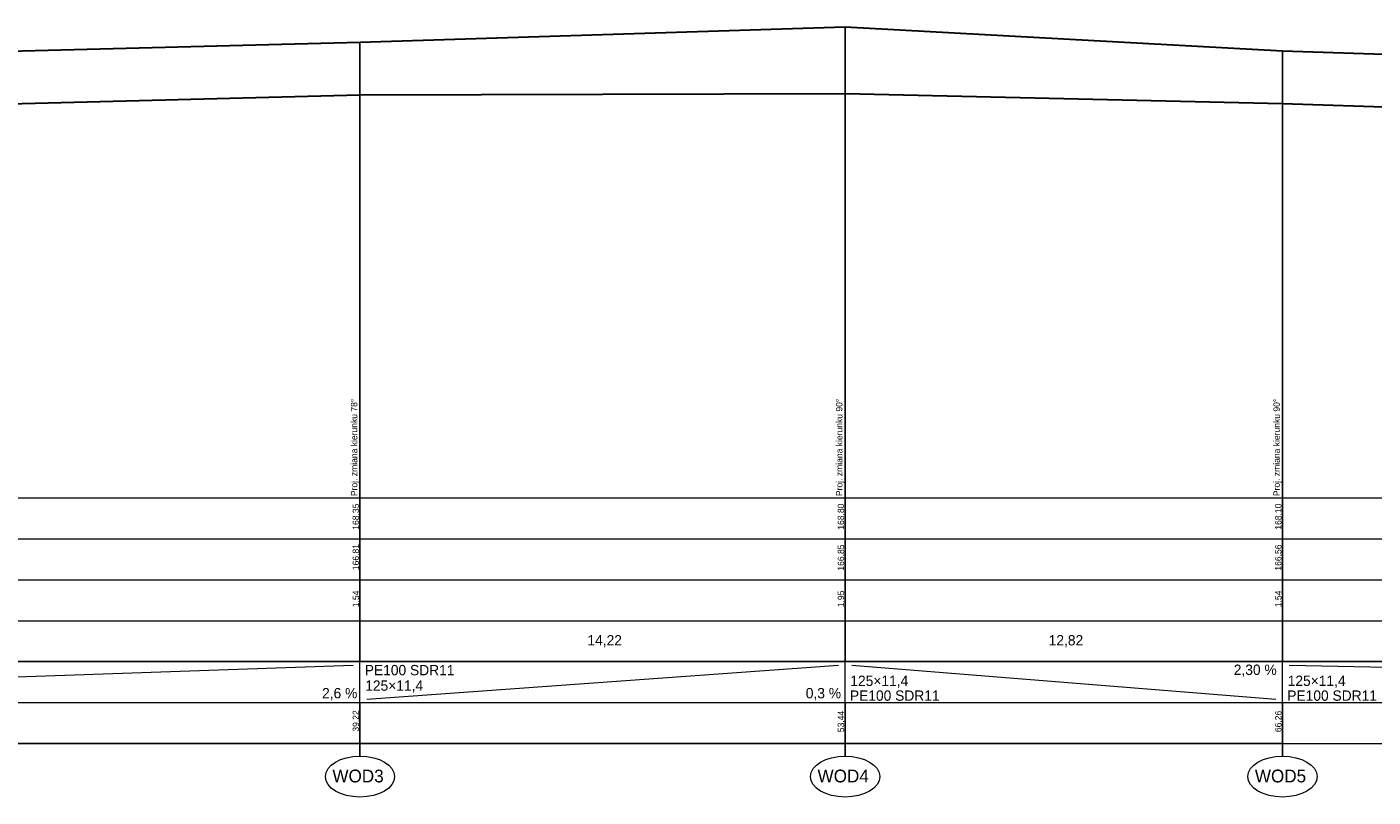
# Model space of a CAD drawing. Header units: inches. Extents: x 0 to 185929, y -58770 to -34318.
# Tile 2 of 5: x 39458 to 78915, y -58769 to -36200. Entities that reach past the tile are written whole.
import ezdxf
from ezdxf.lldxf.tags import DXFTag

# ---------------------------------------------------------------- set-up
doc = ezdxf.new("R2010")
doc.units = ezdxf.units.IN
doc.header["$MEASUREMENT"] = 0
for name, color, linetype in [('IS_Kolizje_-_opisy', 7, 'SOLID'), ('IS_Sieci_na_profilu', 7, 'SOLID'), ('IS_Tabelka_profilu', 7, 'SOLID'), ('IS_Tabelka_profilu_-_opisy', 7, 'SOLID'), ('IS_Teren_proj', 8, 'SOLID')]:
    doc.layers.add(name, color=color, linetype=linetype)
tags = doc.linetypes.add('SOLID', pattern=[10, 10, 0]).pattern_tags.tags
tags[6:7] = [DXFTag(74, 4), DXFTag(75, 0), DXFTag(340, '0'), DXFTag(46, 0.0), DXFTag(50, 0.0), DXFTag(44, 0.0), DXFTag(45, 0.0)]
tags[4:5] = [DXFTag(74, 4), DXFTag(75, 0), DXFTag(340, '0'), DXFTag(46, 0.0), DXFTag(50, 0.0), DXFTag(44, 0.0), DXFTag(45, 0.0)]

msp = doc.modelspace()

# ---------------------------------------------------------------- linework, layer by layer
at = {"layer": 'IS_Sieci_na_profilu', "color": 5, "lineweight": 30, "ltscale": 10}
for p, q in [((20000, -38945), (49220, -38190)), ((49221, -38190), (63440, -38150)), ((63440, -38150), (76260, -38440)), ((76260, -38440), (121120, -39940))]:
    msp.add_line(p, q, dxfattribs=at)
at = {"layer": 'IS_Tabelka_profilu', "lineweight": 9, "ltscale": 10}
for p, q in [((63440, -36200), (63440, -50000)), ((63440, -50000), (63440, -36200)), ((49220, -36650), (49220, -50000)), ((49220, -50000), (49220, -36650)), ((76260, -36900), (76260, -50000)), ((76260, -50000), (76260, -36900)), ((49220, -50000), (49220, -48800)), ((63440, -50000), (63440, -48800)), ((76260, -50000), (76260, -48800)), ((20000, -50000), (49220, -50000)), ((49220, -50000), (49220, -54800)), ((49220, -54800), (49220, -50000)), ((49220, -50000), (63440, -50000)), ((63440, -50000), (63440, -54800)), ((63440, -54800), (63440, -50000)), ((63440, -50000), (76260, -50000)), ((76260, -50000), (76260, -54800)), ((76260, -54800), (76260, -50000)), ((76260, -50000), (121120, -50000)), ((20000, -51200), (49220, -51200)), ((49220, -51200), (63440, -51200)), ((63440, -51200), (76260, -51200)), ((76260, -51200), (121120, -51200)), ((20000, -52400), (49220, -52400)), ((49220, -52400), (63440, -52400)), ((63440, -52400), (76260, -52400)), ((76260, -52400), (121120, -52400)), ((20000, -53600), (49220, -53600)), ((49220, -53600), (63440, -53600)), ((63440, -53600), (76260, -53600)), ((76260, -53600), (121120, -53600)), ((49220, -54800), (20000, -54800)), ((20000, -54800), (49220, -54800)), ((49220, -56000), (49220, -54800)), ((49220, -54800), (49220, -54800)), ((63440, -54800), (49220, -54800)), ((49220, -54800), (63440, -54800)), ((63440, -56000), (63440, -54800)), ((63440, -54800), (63440, -54800)), ((76260, -54800), (63440, -54800)), ((63440, -54800), (76260, -54800)), ((76260, -56000), (76260, -54800)), ((76260, -54800), (76260, -54800)), ((121120, -54800), (76260, -54800)), ((76260, -54800), (121120, -54800)), ((20000, -56000), (49220, -56000)), ((20000, -56000), (49220, -56000)), ((49220, -56000), (49220, -57200)), ((49220, -57200), (49220, -56000)), ((49220, -56000), (63440, -56000)), ((49220, -56000), (63440, -56000)), ((63440, -56000), (63440, -57200)), ((63440, -57200), (63440, -56000)), ((63440, -56000), (76260, -56000)), ((63440, -56000), (76260, -56000)), ((76260, -56000), (76260, -57200)), ((76260, -57200), (76260, -56000)), ((76260, -56000), (121120, -56000)), ((76260, -56000), (121120, -56000)), ((49220, -57200), (20000, -57200)), ((20000, -57200), (49220, -57200)), ((49220, -57200), (49220, -57200)), ((63440, -57200), (49220, -57200)), ((49220, -57200), (63440, -57200)), ((63440, -57200), (63440, -57200)), ((76260, -57200), (63440, -57200)), ((63440, -57200), (76260, -57200)), ((76260, -57200), (76260, -57200)), ((76260, -57200), (118187, -57200))]:
    msp.add_line(p, q, dxfattribs=at)
at = {"layer": 'IS_Tabelka_profilu'}
for p, q in [((49220, -57200), (49220, -57569)), ((63440, -57200), (63440, -57569)), ((76260, -57200), (76260, -57569))]:
    msp.add_line(p, q, dxfattribs=at)
at = {"layer": 'IS_Tabelka_profilu_-_opisy', "lineweight": 9, "ltscale": 10}
for p, q in [((20200, -55900), (49022, -54900)), ((49420, -55900), (63242, -54900)), ((63640, -54900), (76063, -55900)), ((76460, -54900), (118387, -55843))]:
    msp.add_line(p, q, dxfattribs=at)
for centre in [(49220, -58169), (63440, -58169), (76260, -58169)]:
    msp.add_ellipse(centre, major_axis=(1015, 0), ratio=0.591067, dxfattribs=at)
at = {"layer": 'IS_Teren_proj', "lineweight": 30, "ltscale": 10}
for p, q in [((49220, -36650), (63440, -36200)), ((63440, -36200), (76260, -36900)), ((20000, -37400), (49220, -36650)), ((76260, -36900), (121120, -38400))]:
    msp.add_line(p, q, dxfattribs=at)

# ---------------------------------------------------------------- texts
at = {"layer": 'IS_Kolizje_-_opisy', "linetype": 'Continuous', "ltscale": 10}
for s, p in [('Proj. zmiana kierunku 78%%D', (49142, -49950)), ('Proj. zmiana kierunku 90%%D', (63362, -49950)), ('Proj. zmiana kierunku 90%%D', (76182, -49950))]:
    msp.add_text(s, height=187.2, rotation=90, dxfattribs=at).set_placement(p)
at = {"layer": 'IS_Tabelka_profilu_-_opisy', "linetype": 'Continuous', "ltscale": 10}
for s, p in [('168,35', (49191, -50935)), ('168,80', (63411, -50934)), ('166,81', (49191, -52120)), ('166,85', (63411, -52134)), ('166,56', (76231, -52134)), ('1,54', (49191, -53206)), ('1,95', (63411, -53206)), ('1,54', (76231, -53206)), ('39,22', (49191, -56853)), ('53,44', (63411, -56868)), ('66,26', (76231, -56867))]:
    msp.add_text(s, height=187.2, rotation=90, dxfattribs=at).set_placement(p)
at = {"layer": 'IS_Tabelka_profilu_-_opisy', "color": 7, "linetype": 'Continuous', "ltscale": 10}
msp.add_text('168,10', height=187.2, rotation=90, dxfattribs=at).set_placement((76231, -50934))
at = {"layer": 'IS_Tabelka_profilu_-_opisy', "linetype": 'Continuous', "ltscale": 10}
for s, height, p in [('14,22', 302.4, (55887, -54325)), ('12,82', 302.4, (69407, -54325)), ('PE100 SDR11', 302.4, (49360, -55200)), ('125×11,4', 302.4, (63593, -55513)), ('2,30 %', 302.4, (74832, -55189)), ('125×11,4', 302.4, (76413, -55512)), ('2,6 %', 302.4, (48109, -55875)), ('125×11,4', 302.4, (49373, -55654)), ('0,3 %', 302.4, (62287, -55875)), ('PE100 SDR11', 302.4, (63580, -55947)), ('PE100 SDR11', 302.4, (76400, -55947)), ('WOD3', 374.4, (48412, -58339)), ('WOD4', 374.4, (62633, -58339)), ('WOD5', 374.4, (75451, -58339))]:
    msp.add_text(s, height=height, dxfattribs=at).set_placement(p)

doc.saveas('drawing.dxf')
